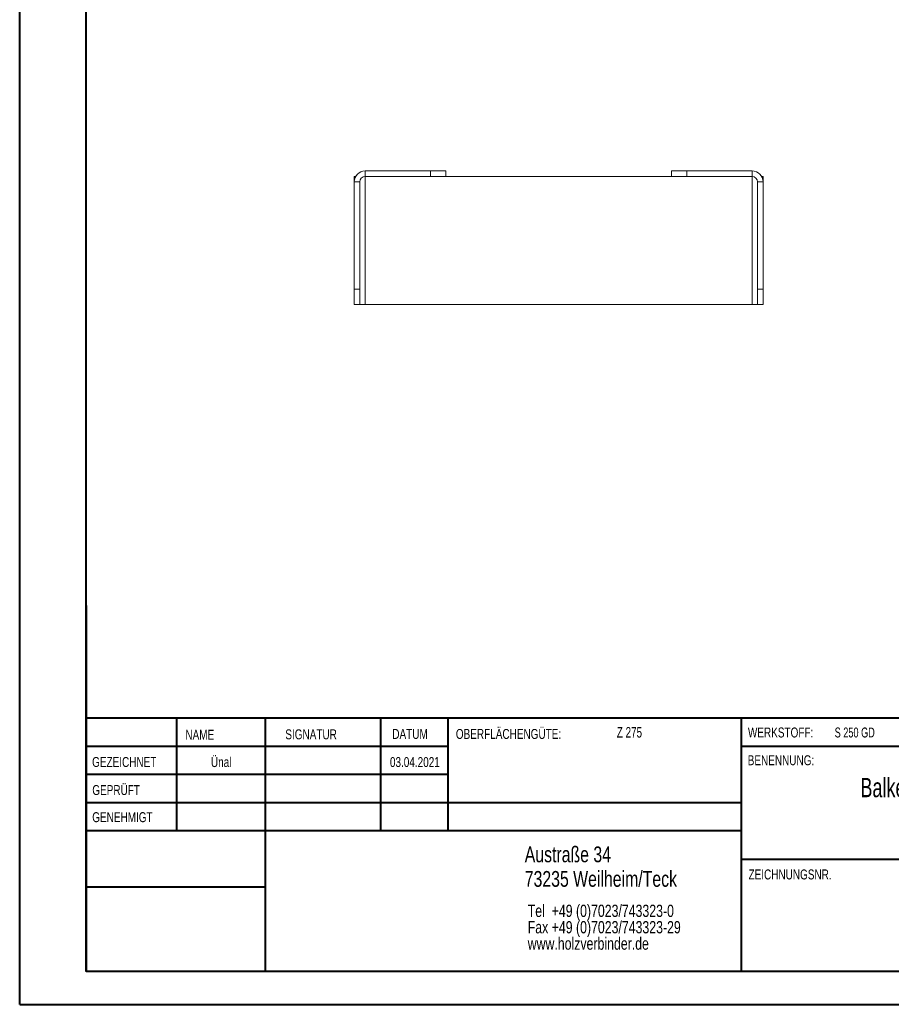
# Model space of a CAD drawing. Header units: millimetres. Extents: x 0 to 210, y 0 to 297.
# Tile 1 of 3: x 0 to 132, y 0 to 149. Entities that reach past the tile are written whole.
import ezdxf

# ---------------------------------------------------------------- set-up
doc = ezdxf.new("R2010")
doc.units = ezdxf.units.MM
doc.styles.add('SLDTEXTSTYLE0', font='TXT', dxfattribs={"width": 0.75})
doc.styles.add('SLDTEXTSTYLE2', font='TXT', dxfattribs={"width": 0.7})
doc.styles.add('SLDTEXTSTYLE3', font='TXT', dxfattribs={"width": 0.6875})
doc.styles.add('SLDTEXTSTYLE4', font='TXT', dxfattribs={"width": 0.69898})

# ---------------------------------------------------------------- blocks, each defined once
blk = doc.blocks.new('SW_NOTE_0')
at = {"color": 0, "linetype": 'Continuous', "lineweight": 0, "char_height": 1.8521, "attachment_point": 1, "style": 'SLDTEXTSTYLE0'}
for s, insert in [('Tel  +49 (0)7023/743323-0', (0, 2.39)), ('Fax +49 (0)7023/743323-29', (0, -0.08)), ('www.holzverbinder.de', (0, -2.55))]:
    blk.add_mtext(s, dxfattribs=dict(at, insert=insert))
blk = doc.blocks.new('SW_NOTE_1')
at = {"color": 0, "linetype": 'Continuous', "lineweight": 0, "char_height": 2.9104, "attachment_point": 2}
for s, insert, style in [('Balkenschuhe Typ I  GH 05 / 2,5 Kombi extra stark', (45.38, 3.75), 'SLDTEXTSTYLE4'), ('BS 05 Kombi Typ I 180x320x2,5', (45.03, -0.13), 'SLDTEXTSTYLE0')]:
    blk.add_mtext(s, dxfattribs=dict(at, insert=insert, style=style))

msp = doc.modelspace()

# ---------------------------------------------------------------- linework, layer by layer
at = {"color": 7, "linetype": 'Continuous', "lineweight": 40}
for p, q in [((0.08, 0.21), (0.08, 297.21)), ((10.08, 5.21), (10.08, 292.21)), ((10.11, 60.37), (10.11, 5.12)), ((205.08, 43.37), (10.11, 43.37)), ((23.71, 43.37), (23.71, 26.37)), ((37.1, 43.37), (37.1, 5.12)), ((54.51, 43.37), (54.51, 26.37)), ((64.71, 26.37), (64.71, 43.37)), ((108.91, 43.37), (108.91, 5.12)), ((64.71, 39.1), (10.11, 39.1)), ((205.08, 39.12), (108.91, 39.12)), ((64.71, 34.87), (10.11, 34.87)), ((108.91, 30.62), (10.11, 30.62)), ((108.91, 26.37), (10.11, 26.37)), ((108.91, 22.12), (205.08, 22.12)), ((37.1, 17.87), (10.11, 17.87)), ((10.11, 13.71), (10.08, 13.71)), ((10.11, 9.46), (10.08, 9.46)), ((10.08, 5.21), (205.08, 5.21)), ((0.08, 0.21), (210.08, 0.21))]:
    msp.add_line(p, q, dxfattribs=at)
at = {"color": 7, "linetype": 'Continuous', "lineweight": 15}
for p, q in [((50.53, 125.07), (50.53, 124.24)), ((50.75, 125.07), (50.53, 125.07)), ((52.19, 125.07), (52.19, 125.9)), ((52.19, 125.9), (62.03, 125.9)), ((52.19, 125.07), (62.03, 125.07)), ((52.19, 105.74), (52.19, 125.07)), ((62.03, 125.07), (62.03, 125.9)), ((62.03, 125.9), (64.36, 125.9)), ((64.36, 125.07), (62.03, 125.07)), ((64.36, 125.9), (64.36, 125.07)), ((98.36, 125.07), (64.36, 125.07)), ((98.36, 125.07), (98.36, 125.9)), ((98.36, 125.9), (100.69, 125.9)), ((100.69, 125.07), (98.36, 125.07)), ((100.69, 125.9), (100.69, 125.07)), ((100.69, 125.9), (110.53, 125.9)), ((100.69, 125.07), (110.53, 125.07)), ((110.53, 125.07), (110.53, 125.9)), ((110.53, 125.07), (110.53, 105.74)), ((111.97, 125.07), (112.19, 125.07)), ((112.19, 125.07), (112.19, 124.24)), ((51.36, 124.24), (50.53, 124.24)), ((50.53, 108.07), (50.53, 124.24)), ((51.36, 108.07), (51.36, 124.24)), ((111.36, 124.24), (112.19, 124.24)), ((111.36, 108.07), (111.36, 124.24)), ((112.19, 108.07), (112.19, 124.24)), ((50.53, 108.07), (51.36, 108.07)), ((50.53, 105.74), (50.53, 108.07)), ((51.36, 108.07), (51.36, 105.74)), ((111.36, 108.07), (112.19, 108.07)), ((111.36, 105.74), (111.36, 108.07)), ((112.19, 108.07), (112.19, 105.74)), ((51.36, 105.74), (50.53, 105.74)), ((51.36, 105.74), (52.19, 105.74)), ((52.19, 105.74), (110.53, 105.74)), ((110.53, 105.74), (111.36, 105.74)), ((112.19, 105.74), (111.36, 105.74))]:
    msp.add_line(p, q, dxfattribs=at)
at = {"color": 7, "linetype": 'Continuous', "lineweight": 0}
for p, q in [((64.71, 39.12), (10.11, 39.12)), ((23.71, 5.21), (23.71, 5.12)), ((54.51, 5.21), (54.51, 5.12))]:
    msp.add_line(p, q, dxfattribs=at)
at = {"color": 7, "linetype": 'Continuous', "lineweight": 15}
for centre, radius, start, end in [((52.19, 124.24), 1.67, 90, 180), ((52.19, 124.24), 0.833, 90, 180), ((110.53, 124.24), 1.67, 0, 90), ((110.53, 124.24), 0.833, 0, 90)]:
    msp.add_arc(centre, radius, start, end, dxfattribs=at)

# ---------------------------------------------------------------- block references
at = {"color": 7, "linetype": 'Continuous', "lineweight": 0}
for name, p in [('SW_NOTE_1', (112.11, 30.61)), ('SW_NOTE_0', (76.7, 12.85))]:
    msp.add_blockref(name, p, dxfattribs=at)

# ---------------------------------------------------------------- texts
for s, insert, char_height, attachment_point, style in [('NAME', (25.07, 41.62), 1.5, 1, 'SLDTEXTSTYLE0'), ('SIGNATUR', (40.14, 41.68), 1.5, 1, 'SLDTEXTSTYLE0'), ('DATUM', (56.28, 41.74), 1.5, 1, 'SLDTEXTSTYLE0'), ('OBERFLÄCHENGÜTE:', (65.86, 41.74), 1.5, 1, 'SLDTEXTSTYLE0'), ('Z 275', (90.14, 42.03), 1.587, 1, 'SLDTEXTSTYLE2'), ('WERKSTOFF:', (109.91, 41.96), 1.5, 1, 'SLDTEXTSTYLE0'), ('S 250 GD', (122.99, 41.96), 1.5, 1, 'SLDTEXTSTYLE3'), ('GEZEICHNET', (11, 37.51), 1.5, 1, 'SLDTEXTSTYLE0'), ('Ünal', (30.47, 37.5), 1.499, 2, 'SLDTEXTSTYLE0'), ('03.04.2021', (59.68, 37.5), 1.499, 2, 'SLDTEXTSTYLE0'), ('BENENNUNG:', (109.88, 37.77), 1.5, 1, 'SLDTEXTSTYLE0'), ('GEPRÜFT', (11.03, 33.28), 1.5, 1, 'SLDTEXTSTYLE0'), ('GENEHMIGT', (11.02, 29.19), 1.5, 1, 'SLDTEXTSTYLE0'), ('Austraße 34', (76.25, 24.02), 2.3813, 1, 'SLDTEXTSTYLE0'), ('73235 Weilheim/Teck', (76.25, 20.32), 2.3813, 1, 'SLDTEXTSTYLE0'), ('ZEICHNUNGSNR.', (110, 20.55), 1.5, 1, 'SLDTEXTSTYLE0')]:
    msp.add_mtext(s, dxfattribs=dict(at, insert=insert, char_height=char_height, attachment_point=attachment_point, style=style))

doc.saveas('drawing.dxf')
